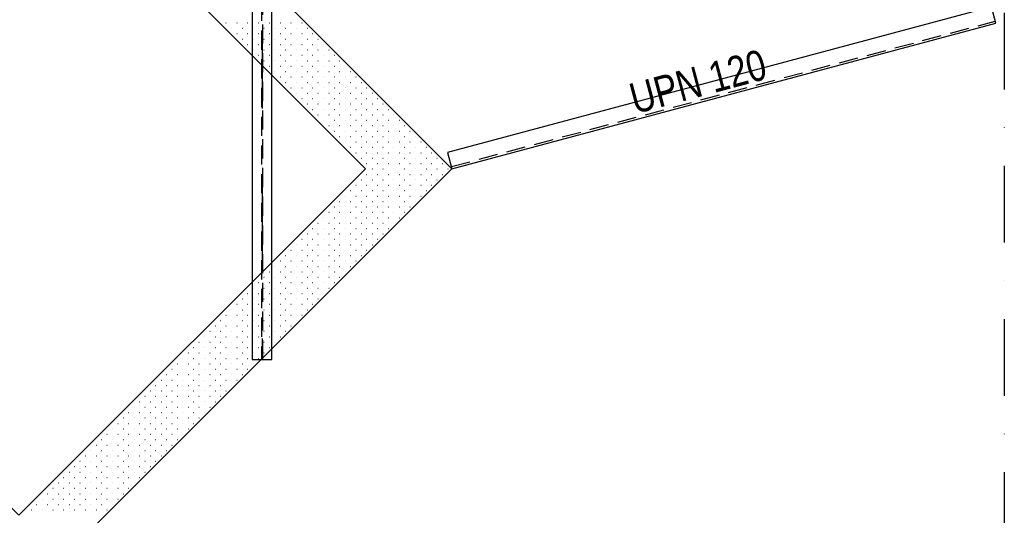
# Model space of a CAD drawing. Extents: x 293186 to 369035, y -341273 to -122059.
# Tile 48 of 64: x 337785 to 341001, y -199179 to -197561. Entities that reach past the tile are written whole.
import ezdxf

# ---------------------------------------------------------------- set-up
doc = ezdxf.new("R2010")
doc.units = 0
doc.header["$LTSCALE"] = 50
doc.linetypes.add('DASHDOT', pattern=[10, 5, -2.5, 0, -2.5])
doc.linetypes.add('HIDDEN', pattern=[1.875, 1.25, -0.625])
doc.layers.add('ECHELLE_1_50', color=7, linetype='CONTINUOUS')
doc.styles.add('ARIAL', font='txt')

# ---------------------------------------------------------------- blocks, each defined once
blk = doc.blocks.new('*X45')
at = {"layer": 'ECHELLE_1_50', "color": 212, "linetype": 'CONTINUOUS'}
for p, q in [((338458.6, -197571.2), (338459.5, -197571.2)), ((338476.3, -197588.8), (338477.1, -197588.8)), ((338493.9, -197571.2), (338494.8, -197571.2)), ((338511.6, -197588.8), (338512.5, -197588.8)), ((338529.3, -197571.2), (338530.2, -197571.2)), ((338547, -197588.8), (338547.8, -197588.8)), ((338564.6, -197571.2), (338565.5, -197571.2)), ((338582.3, -197588.8), (338583.2, -197588.8)), ((338600, -197571.2), (338600.9, -197571.2)), ((338617.7, -197588.8), (338618.5, -197588.8)), ((338635.3, -197571.2), (338636.2, -197571.2)), ((338653, -197588.8), (338653.9, -197588.8)), ((338670.7, -197571.2), (338671.6, -197571.2)), ((338688.4, -197588.8), (338689.2, -197588.8)), ((338706, -197571.2), (338706.9, -197571.2)), ((338723.7, -197588.8), (338724.6, -197588.8)), ((338493.9, -197606.5), (338494.8, -197606.5)), ((338529.3, -197606.5), (338530.2, -197606.5)), ((338564.6, -197606.5), (338565.5, -197606.5)), ((338600, -197606.5), (338600.9, -197606.5)), ((338635.3, -197606.5), (338636.2, -197606.5)), ((338670.7, -197606.5), (338671.6, -197606.5)), ((338706, -197606.5), (338706.9, -197606.5)), ((338741.4, -197606.5), (338742.3, -197606.5)), ((338511.6, -197624.2), (338512.5, -197624.2)), ((338529.3, -197641.9), (338530.2, -197641.9)), ((338547, -197624.2), (338547.8, -197624.2)), ((338564.6, -197641.9), (338565.5, -197641.9)), ((338582.3, -197624.2), (338583.2, -197624.2)), ((338600, -197641.9), (338600.9, -197641.9)), ((338617.7, -197624.2), (338618.5, -197624.2)), ((338635.3, -197641.9), (338636.2, -197641.9)), ((338653, -197624.2), (338653.9, -197624.2)), ((338670.7, -197641.9), (338671.6, -197641.9)), ((338688.4, -197624.2), (338689.2, -197624.2)), ((338706, -197641.9), (338706.9, -197641.9)), ((338723.7, -197624.2), (338724.6, -197624.2)), ((338741.4, -197641.9), (338742.3, -197641.9)), ((338759.1, -197624.2), (338759.9, -197624.2)), ((338776.7, -197641.9), (338777.6, -197641.9)), ((338547, -197659.5), (338547.8, -197659.5)), ((338564.6, -197677.2), (338565.5, -197677.2)), ((338582.3, -197659.5), (338583.2, -197659.5)), ((338600, -197677.2), (338600.9, -197677.2)), ((338617.7, -197659.5), (338618.5, -197659.5)), ((338635.3, -197677.2), (338636.2, -197677.2)), ((338653, -197659.5), (338653.9, -197659.5)), ((338670.7, -197677.2), (338671.6, -197677.2)), ((338688.4, -197659.5), (338689.2, -197659.5)), ((338706, -197677.2), (338706.9, -197677.2)), ((338723.7, -197659.5), (338724.6, -197659.5)), ((338741.4, -197677.2), (338742.3, -197677.2)), ((338759.1, -197659.5), (338759.9, -197659.5)), ((338776.7, -197677.2), (338777.6, -197677.2)), ((338794.4, -197659.5), (338795.3, -197659.5)), ((338812.1, -197677.2), (338813, -197677.2)), ((338582.3, -197694.9), (338583.2, -197694.9)), ((338600, -197712.6), (338600.9, -197712.6)), ((338617.7, -197694.9), (338618.5, -197694.9)), ((338635.3, -197712.6), (338636.2, -197712.6)), ((338653, -197694.9), (338653.9, -197694.9)), ((338670.7, -197712.6), (338671.6, -197712.6)), ((338688.4, -197694.9), (338689.2, -197694.9)), ((338706, -197712.6), (338706.9, -197712.6)), ((338723.7, -197694.9), (338724.6, -197694.9)), ((338741.4, -197712.6), (338742.3, -197712.6)), ((338759.1, -197694.9), (338759.9, -197694.9)), ((338776.7, -197712.6), (338777.6, -197712.6)), ((338794.4, -197694.9), (338795.3, -197694.9)), ((338812.1, -197712.6), (338813, -197712.6)), ((338829.8, -197694.9), (338830.6, -197694.9)), ((338847.4, -197712.6), (338848.3, -197712.6)), ((338617.7, -197730.2), (338618.5, -197730.2)), ((338635.3, -197747.9), (338636.2, -197747.9)), ((338653, -197730.2), (338653.9, -197730.2)), ((338670.7, -197747.9), (338671.6, -197747.9)), ((338688.4, -197730.2), (338689.2, -197730.2)), ((338706, -197747.9), (338706.9, -197747.9)), ((338723.7, -197730.2), (338724.6, -197730.2)), ((338741.4, -197747.9), (338742.3, -197747.9)), ((338759.1, -197730.2), (338759.9, -197730.2)), ((338776.7, -197747.9), (338777.6, -197747.9)), ((338794.4, -197730.2), (338795.3, -197730.2)), ((338812.1, -197747.9), (338813, -197747.9)), ((338829.8, -197730.2), (338830.6, -197730.2)), ((338847.4, -197747.9), (338848.3, -197747.9)), ((338865.1, -197730.2), (338866, -197730.2)), ((338882.8, -197747.9), (338883.7, -197747.9)), ((338653, -197765.6), (338653.9, -197765.6)), ((338688.4, -197765.6), (338689.2, -197765.6)), ((338723.7, -197765.6), (338724.6, -197765.6)), ((338759.1, -197765.6), (338759.9, -197765.6)), ((338794.4, -197765.6), (338795.3, -197765.6)), ((338829.8, -197765.6), (338830.6, -197765.6)), ((338865.1, -197765.6), (338866, -197765.6)), ((338900.5, -197765.6), (338901.3, -197765.6)), ((338670.7, -197783.3), (338671.6, -197783.3)), ((338688.4, -197800.9), (338689.2, -197800.9)), ((338706, -197783.3), (338706.9, -197783.3)), ((338723.7, -197800.9), (338724.6, -197800.9)), ((338741.4, -197783.3), (338742.3, -197783.3)), ((338759.1, -197800.9), (338759.9, -197800.9)), ((338776.7, -197783.3), (338777.6, -197783.3)), ((338794.4, -197800.9), (338795.3, -197800.9)), ((338812.1, -197783.3), (338813, -197783.3)), ((338829.8, -197800.9), (338830.6, -197800.9)), ((338847.4, -197783.3), (338848.3, -197783.3)), ((338865.1, -197800.9), (338866, -197800.9)), ((338882.8, -197783.3), (338883.7, -197783.3)), ((338900.5, -197800.9), (338901.3, -197800.9)), ((338918.1, -197783.3), (338919, -197783.3)), ((338935.8, -197800.9), (338936.7, -197800.9)), ((338706, -197818.6), (338706.9, -197818.6)), ((338723.7, -197836.3), (338724.6, -197836.3)), ((338741.4, -197818.6), (338742.3, -197818.6)), ((338759.1, -197836.3), (338759.9, -197836.3)), ((338776.7, -197818.6), (338777.6, -197818.6)), ((338794.4, -197836.3), (338795.3, -197836.3)), ((338812.1, -197818.6), (338813, -197818.6)), ((338829.8, -197836.3), (338830.6, -197836.3)), ((338847.4, -197818.6), (338848.3, -197818.6)), ((338865.1, -197836.3), (338866, -197836.3)), ((338882.8, -197818.6), (338883.7, -197818.6)), ((338900.5, -197836.3), (338901.3, -197836.3)), ((338918.1, -197818.6), (338919, -197818.6)), ((338935.8, -197836.3), (338936.7, -197836.3)), ((338953.5, -197818.6), (338954.4, -197818.6)), ((338971.2, -197836.3), (338972, -197836.3)), ((338741.4, -197854), (338742.3, -197854)), ((338759.1, -197871.6), (338759.9, -197871.6)), ((338776.7, -197854), (338777.6, -197854)), ((338794.4, -197871.6), (338795.3, -197871.6)), ((338812.1, -197854), (338813, -197854)), ((338829.8, -197871.6), (338830.6, -197871.6)), ((338847.4, -197854), (338848.3, -197854)), ((338865.1, -197871.6), (338866, -197871.6)), ((338882.8, -197854), (338883.7, -197854)), ((338900.5, -197871.6), (338901.3, -197871.6)), ((338918.1, -197854), (338919, -197854)), ((338935.8, -197871.6), (338936.7, -197871.6)), ((338953.5, -197854), (338954.4, -197854)), ((338971.2, -197871.6), (338972, -197871.6)), ((338988.8, -197854), (338989.7, -197854)), ((339006.5, -197871.6), (339007.4, -197871.6)), ((338776.7, -197889.3), (338777.6, -197889.3)), ((338794.4, -197907), (338795.3, -197907)), ((338812.1, -197889.3), (338813, -197889.3)), ((338829.8, -197907), (338830.6, -197907)), ((338847.4, -197889.3), (338848.3, -197889.3)), ((338865.1, -197907), (338866, -197907)), ((338882.8, -197889.3), (338883.7, -197889.3)), ((338900.5, -197907), (338901.3, -197907)), ((338918.1, -197889.3), (338919, -197889.3)), ((338935.8, -197907), (338936.7, -197907)), ((338953.5, -197889.3), (338954.4, -197889.3)), ((338971.2, -197907), (338972, -197907)), ((338988.8, -197889.3), (338989.7, -197889.3)), ((339006.5, -197907), (339007.4, -197907)), ((339024.2, -197889.3), (339025.1, -197889.3)), ((339041.9, -197907), (339042.7, -197907)), ((338812.1, -197924.7), (338813, -197924.7)), ((338829.8, -197942.3), (338830.6, -197942.3)), ((338847.4, -197924.7), (338848.3, -197924.7)), ((338865.1, -197942.3), (338866, -197942.3)), ((338882.8, -197924.7), (338883.7, -197924.7)), ((338900.5, -197942.3), (338901.3, -197942.3)), ((338918.1, -197924.7), (338919, -197924.7)), ((338935.8, -197942.3), (338936.7, -197942.3)), ((338953.5, -197924.7), (338954.4, -197924.7)), ((338971.2, -197942.3), (338972, -197942.3)), ((338988.8, -197924.7), (338989.7, -197924.7)), ((339006.5, -197942.3), (339007.4, -197942.3)), ((339024.2, -197924.7), (339025.1, -197924.7)), ((339041.9, -197942.3), (339042.7, -197942.3)), ((339059.5, -197924.7), (339060.4, -197924.7)), ((339077.2, -197942.3), (339078.1, -197942.3)), ((338847.4, -197960), (338848.3, -197960)), ((338882.8, -197960), (338883.7, -197960)), ((338918.1, -197960), (338919, -197960)), ((338953.5, -197960), (338954.4, -197960)), ((338988.8, -197960), (338989.7, -197960)), ((339024.2, -197960), (339025.1, -197960)), ((339059.5, -197960), (339060.4, -197960)), ((339094.9, -197960), (339095.8, -197960)), ((338865.1, -197977.7), (338866, -197977.7)), ((338882.8, -197995.4), (338883.7, -197995.4)), ((338900.5, -197977.7), (338901.3, -197977.7)), ((338918.1, -197995.4), (338919, -197995.4)), ((338935.8, -197977.7), (338936.7, -197977.7)), ((338953.5, -197995.4), (338954.4, -197995.4)), ((338971.2, -197977.7), (338972, -197977.7)), ((338988.8, -197995.4), (338989.7, -197995.4)), ((339006.5, -197977.7), (339007.4, -197977.7)), ((339024.2, -197995.4), (339025.1, -197995.4)), ((339041.9, -197977.7), (339042.7, -197977.7)), ((339059.5, -197995.4), (339060.4, -197995.4)), ((339077.2, -197977.7), (339078.1, -197977.7)), ((339094.9, -197995.4), (339095.8, -197995.4)), ((339112.6, -197977.7), (339113.4, -197977.7)), ((339130.2, -197995.4), (339131.1, -197995.4)), ((338900.5, -198013), (338901.3, -198013)), ((338918.1, -198030.7), (338919, -198030.7)), ((338935.8, -198013), (338936.7, -198013)), ((338953.5, -198030.7), (338954.4, -198030.7)), ((338971.2, -198013), (338972, -198013)), ((338988.8, -198030.7), (338989.7, -198030.7)), ((339006.5, -198013), (339007.4, -198013)), ((339024.2, -198030.7), (339025.1, -198030.7)), ((339041.9, -198013), (339042.7, -198013)), ((339059.5, -198030.7), (339060.4, -198030.7)), ((339077.2, -198013), (339078.1, -198013)), ((339094.9, -198030.7), (339095.8, -198030.7)), ((339112.6, -198013), (339113.4, -198013)), ((339130.2, -198030.7), (339131.1, -198030.7)), ((339147.9, -198013), (339148.8, -198013)), ((339165.6, -198030.7), (339166.5, -198030.7)), ((338918.1, -198066.1), (338919, -198066.1)), ((338935.8, -198048.4), (338936.7, -198048.4)), ((338953.5, -198066.1), (338954.4, -198066.1)), ((338971.2, -198048.4), (338972, -198048.4)), ((338988.8, -198066.1), (338989.7, -198066.1)), ((339006.5, -198048.4), (339007.4, -198048.4)), ((339024.2, -198066.1), (339025.1, -198066.1)), ((339041.9, -198048.4), (339042.7, -198048.4)), ((339059.5, -198066.1), (339060.4, -198066.1)), ((339077.2, -198048.4), (339078.1, -198048.4)), ((339094.9, -198066.1), (339095.8, -198066.1)), ((339112.6, -198048.4), (339113.4, -198048.4)), ((339130.2, -198066.1), (339131.1, -198066.1)), ((339147.9, -198048.4), (339148.8, -198048.4)), ((339165.6, -198066.1), (339166.5, -198066.1)), ((339183.3, -198048.4), (339184.1, -198048.4)), ((338882.8, -198101.4), (338883.7, -198101.4)), ((338900.5, -198083.7), (338901.3, -198083.7)), ((338918.1, -198101.4), (338919, -198101.4)), ((338935.8, -198083.7), (338936.7, -198083.7)), ((338953.5, -198101.4), (338954.4, -198101.4)), ((338971.2, -198083.7), (338972, -198083.7)), ((338988.8, -198101.4), (338989.7, -198101.4)), ((339006.5, -198083.7), (339007.4, -198083.7)), ((339024.2, -198101.4), (339025.1, -198101.4)), ((339041.9, -198083.7), (339042.7, -198083.7)), ((339059.5, -198101.4), (339060.4, -198101.4)), ((339077.2, -198083.7), (339078.1, -198083.7)), ((339094.9, -198101.4), (339095.8, -198101.4)), ((339112.6, -198083.7), (339113.4, -198083.7)), ((339130.2, -198101.4), (339131.1, -198101.4)), ((339147.9, -198083.7), (339148.8, -198083.7)), ((338865.1, -198119.1), (338866, -198119.1)), ((338900.5, -198119.1), (338901.3, -198119.1)), ((338935.8, -198119.1), (338936.7, -198119.1)), ((338971.2, -198119.1), (338972, -198119.1)), ((339006.5, -198119.1), (339007.4, -198119.1)), ((339041.9, -198119.1), (339042.7, -198119.1)), ((339077.2, -198119.1), (339078.1, -198119.1)), ((339112.6, -198119.1), (339113.4, -198119.1)), ((338829.8, -198154.4), (338830.6, -198154.4)), ((338847.4, -198136.8), (338848.3, -198136.8)), ((338865.1, -198154.4), (338866, -198154.4)), ((338882.8, -198136.8), (338883.7, -198136.8)), ((338900.5, -198154.4), (338901.3, -198154.4)), ((338918.1, -198136.8), (338919, -198136.8)), ((338935.8, -198154.4), (338936.7, -198154.4)), ((338953.5, -198136.8), (338954.4, -198136.8)), ((338971.2, -198154.4), (338972, -198154.4)), ((338988.8, -198136.8), (338989.7, -198136.8)), ((339006.5, -198154.4), (339007.4, -198154.4)), ((339024.2, -198136.8), (339025.1, -198136.8)), ((339041.9, -198154.4), (339042.7, -198154.4)), ((339059.5, -198136.8), (339060.4, -198136.8)), ((339077.2, -198154.4), (339078.1, -198154.4)), ((339094.9, -198136.8), (339095.8, -198136.8)), ((338794.4, -198189.8), (338795.3, -198189.8)), ((338812.1, -198172.1), (338813, -198172.1)), ((338829.8, -198189.8), (338830.6, -198189.8)), ((338847.4, -198172.1), (338848.3, -198172.1)), ((338865.1, -198189.8), (338866, -198189.8)), ((338882.8, -198172.1), (338883.7, -198172.1)), ((338900.5, -198189.8), (338901.3, -198189.8)), ((338918.1, -198172.1), (338919, -198172.1)), ((338935.8, -198189.8), (338936.7, -198189.8)), ((338953.5, -198172.1), (338954.4, -198172.1)), ((338971.2, -198189.8), (338972, -198189.8)), ((338988.8, -198172.1), (338989.7, -198172.1)), ((339006.5, -198189.8), (339007.4, -198189.8)), ((339024.2, -198172.1), (339025.1, -198172.1)), ((339041.9, -198189.8), (339042.7, -198189.8)), ((339059.5, -198172.1), (339060.4, -198172.1)), ((338759.1, -198225.1), (338759.9, -198225.1)), ((338776.7, -198207.5), (338777.6, -198207.5)), ((338794.4, -198225.1), (338795.3, -198225.1)), ((338812.1, -198207.5), (338813, -198207.5)), ((338829.8, -198225.1), (338830.6, -198225.1)), ((338847.4, -198207.5), (338848.3, -198207.5)), ((338865.1, -198225.1), (338866, -198225.1)), ((338882.8, -198207.5), (338883.7, -198207.5)), ((338900.5, -198225.1), (338901.3, -198225.1)), ((338918.1, -198207.5), (338919, -198207.5)), ((338935.8, -198225.1), (338936.7, -198225.1)), ((338953.5, -198207.5), (338954.4, -198207.5)), ((338971.2, -198225.1), (338972, -198225.1)), ((338988.8, -198207.5), (338989.7, -198207.5)), ((339006.5, -198225.1), (339007.4, -198225.1)), ((339024.2, -198207.5), (339025.1, -198207.5)), ((338723.7, -198260.5), (338724.6, -198260.5)), ((338741.4, -198242.8), (338742.3, -198242.8)), ((338759.1, -198260.5), (338759.9, -198260.5)), ((338776.7, -198242.8), (338777.6, -198242.8)), ((338794.4, -198260.5), (338795.3, -198260.5)), ((338812.1, -198242.8), (338813, -198242.8)), ((338829.8, -198260.5), (338830.6, -198260.5)), ((338847.4, -198242.8), (338848.3, -198242.8)), ((338865.1, -198260.5), (338866, -198260.5)), ((338882.8, -198242.8), (338883.7, -198242.8)), ((338900.5, -198260.5), (338901.3, -198260.5)), ((338918.1, -198242.8), (338919, -198242.8)), ((338935.8, -198260.5), (338936.7, -198260.5)), ((338953.5, -198242.8), (338954.4, -198242.8)), ((338971.2, -198260.5), (338972, -198260.5)), ((338988.8, -198242.8), (338989.7, -198242.8)), ((338688.4, -198295.8), (338689.2, -198295.8)), ((338706, -198278.2), (338706.9, -198278.2)), ((338723.7, -198295.8), (338724.6, -198295.8)), ((338741.4, -198278.2), (338742.3, -198278.2)), ((338759.1, -198295.8), (338759.9, -198295.8)), ((338776.7, -198278.2), (338777.6, -198278.2)), ((338794.4, -198295.8), (338795.3, -198295.8)), ((338812.1, -198278.2), (338813, -198278.2)), ((338829.8, -198295.8), (338830.6, -198295.8)), ((338847.4, -198278.2), (338848.3, -198278.2)), ((338865.1, -198295.8), (338866, -198295.8)), ((338882.8, -198278.2), (338883.7, -198278.2)), ((338900.5, -198295.8), (338901.3, -198295.8)), ((338918.1, -198278.2), (338919, -198278.2)), ((338935.8, -198295.8), (338936.7, -198295.8)), ((338953.5, -198278.2), (338954.4, -198278.2)), ((338670.7, -198313.5), (338671.6, -198313.5)), ((338706, -198313.5), (338706.9, -198313.5)), ((338741.4, -198313.5), (338742.3, -198313.5)), ((338776.7, -198313.5), (338777.6, -198313.5)), ((338812.1, -198313.5), (338813, -198313.5)), ((338847.4, -198313.5), (338848.3, -198313.5)), ((338882.8, -198313.5), (338883.7, -198313.5)), ((338918.1, -198313.5), (338919, -198313.5)), ((338635.3, -198348.9), (338636.2, -198348.9)), ((338653, -198331.2), (338653.9, -198331.2)), ((338670.7, -198348.9), (338671.6, -198348.9)), ((338688.4, -198331.2), (338689.2, -198331.2)), ((338706, -198348.9), (338706.9, -198348.9)), ((338723.7, -198331.2), (338724.6, -198331.2)), ((338741.4, -198348.9), (338742.3, -198348.9)), ((338759.1, -198331.2), (338759.9, -198331.2)), ((338776.7, -198348.9), (338777.6, -198348.9)), ((338794.4, -198331.2), (338795.3, -198331.2)), ((338812.1, -198348.9), (338813, -198348.9)), ((338829.8, -198331.2), (338830.6, -198331.2)), ((338847.4, -198348.9), (338848.3, -198348.9)), ((338865.1, -198331.2), (338866, -198331.2)), ((338882.8, -198348.9), (338883.7, -198348.9)), ((338900.5, -198331.2), (338901.3, -198331.2)), ((338600, -198384.2), (338600.9, -198384.2)), ((338617.7, -198366.5), (338618.5, -198366.5)), ((338635.3, -198384.2), (338636.2, -198384.2)), ((338653, -198366.5), (338653.9, -198366.5)), ((338670.7, -198384.2), (338671.6, -198384.2)), ((338688.4, -198366.5), (338689.2, -198366.5)), ((338706, -198384.2), (338706.9, -198384.2)), ((338723.7, -198366.5), (338724.6, -198366.5)), ((338741.4, -198384.2), (338742.3, -198384.2)), ((338759.1, -198366.5), (338759.9, -198366.5)), ((338776.7, -198384.2), (338777.6, -198384.2)), ((338794.4, -198366.5), (338795.3, -198366.5)), ((338812.1, -198384.2), (338813, -198384.2)), ((338829.8, -198366.5), (338830.6, -198366.5)), ((338847.4, -198384.2), (338848.3, -198384.2)), ((338865.1, -198366.5), (338866, -198366.5)), ((338564.6, -198419.6), (338565.5, -198419.6)), ((338582.3, -198401.9), (338583.2, -198401.9)), ((338600, -198419.6), (338600.9, -198419.6)), ((338617.7, -198401.9), (338618.5, -198401.9)), ((338635.3, -198419.6), (338636.2, -198419.6)), ((338653, -198401.9), (338653.9, -198401.9)), ((338670.7, -198419.6), (338671.6, -198419.6)), ((338688.4, -198401.9), (338689.2, -198401.9)), ((338706, -198419.6), (338706.9, -198419.6)), ((338723.7, -198401.9), (338724.6, -198401.9)), ((338741.4, -198419.6), (338742.3, -198419.6)), ((338759.1, -198401.9), (338759.9, -198401.9)), ((338776.7, -198419.6), (338777.6, -198419.6)), ((338794.4, -198401.9), (338795.3, -198401.9)), ((338812.1, -198419.6), (338813, -198419.6)), ((338829.8, -198401.9), (338830.6, -198401.9)), ((338529.3, -198454.9), (338530.2, -198454.9)), ((338547, -198437.2), (338547.8, -198437.2)), ((338564.6, -198454.9), (338565.5, -198454.9)), ((338582.3, -198437.2), (338583.2, -198437.2)), ((338600, -198454.9), (338600.9, -198454.9)), ((338617.7, -198437.2), (338618.5, -198437.2)), ((338635.3, -198454.9), (338636.2, -198454.9)), ((338653, -198437.2), (338653.9, -198437.2)), ((338670.7, -198454.9), (338671.6, -198454.9)), ((338688.4, -198437.2), (338689.2, -198437.2)), ((338706, -198454.9), (338706.9, -198454.9)), ((338723.7, -198437.2), (338724.6, -198437.2)), ((338741.4, -198454.9), (338742.3, -198454.9)), ((338759.1, -198437.2), (338759.9, -198437.2)), ((338776.7, -198454.9), (338777.6, -198454.9)), ((338794.4, -198437.2), (338795.3, -198437.2)), ((338511.6, -198472.6), (338512.5, -198472.6)), ((338547, -198472.6), (338547.8, -198472.6)), ((338582.3, -198472.6), (338583.2, -198472.6)), ((338617.7, -198472.6), (338618.5, -198472.6)), ((338653, -198472.6), (338653.9, -198472.6)), ((338688.4, -198472.6), (338689.2, -198472.6)), ((338723.7, -198472.6), (338724.6, -198472.6)), ((338759.1, -198472.6), (338759.9, -198472.6)), ((338476.3, -198507.9), (338477.1, -198507.9)), ((338493.9, -198490.3), (338494.8, -198490.3)), ((338511.6, -198507.9), (338512.5, -198507.9)), ((338529.3, -198490.3), (338530.2, -198490.3)), ((338547, -198507.9), (338547.8, -198507.9)), ((338564.6, -198490.3), (338565.5, -198490.3)), ((338582.3, -198507.9), (338583.2, -198507.9)), ((338600, -198490.3), (338600.9, -198490.3)), ((338617.7, -198507.9), (338618.5, -198507.9)), ((338635.3, -198490.3), (338636.2, -198490.3)), ((338653, -198507.9), (338653.9, -198507.9)), ((338670.7, -198490.3), (338671.6, -198490.3)), ((338688.4, -198507.9), (338689.2, -198507.9)), ((338706, -198490.3), (338706.9, -198490.3)), ((338723.7, -198507.9), (338724.6, -198507.9)), ((338741.4, -198490.3), (338742.3, -198490.3)), ((338440.9, -198543.3), (338441.8, -198543.3)), ((338458.6, -198525.6), (338459.5, -198525.6)), ((338476.3, -198543.3), (338477.1, -198543.3)), ((338493.9, -198525.6), (338494.8, -198525.6)), ((338511.6, -198543.3), (338512.5, -198543.3)), ((338529.3, -198525.6), (338530.2, -198525.6)), ((338547, -198543.3), (338547.8, -198543.3)), ((338564.6, -198525.6), (338565.5, -198525.6)), ((338582.3, -198543.3), (338583.2, -198543.3)), ((338600, -198525.6), (338600.9, -198525.6)), ((338617.7, -198543.3), (338618.5, -198543.3)), ((338635.3, -198525.6), (338636.2, -198525.6)), ((338653, -198543.3), (338653.9, -198543.3)), ((338670.7, -198525.6), (338671.6, -198525.6)), ((338688.4, -198543.3), (338689.2, -198543.3)), ((338706, -198525.6), (338706.9, -198525.6)), ((338405.6, -198578.6), (338406.4, -198578.6)), ((338423.2, -198561), (338424.1, -198561)), ((338440.9, -198578.6), (338441.8, -198578.6)), ((338458.6, -198561), (338459.5, -198561)), ((338476.3, -198578.6), (338477.1, -198578.6)), ((338493.9, -198561), (338494.8, -198561)), ((338511.6, -198578.6), (338512.5, -198578.6)), ((338529.3, -198561), (338530.2, -198561)), ((338547, -198578.6), (338547.8, -198578.6)), ((338564.6, -198561), (338565.5, -198561)), ((338582.3, -198578.6), (338583.2, -198578.6)), ((338600, -198561), (338600.9, -198561)), ((338617.7, -198578.6), (338618.5, -198578.6)), ((338635.3, -198561), (338636.2, -198561)), ((338653, -198578.6), (338653.9, -198578.6)), ((338670.7, -198561), (338671.6, -198561)), ((338370.2, -198614), (338371.1, -198614)), ((338387.9, -198596.3), (338388.8, -198596.3)), ((338405.6, -198614), (338406.4, -198614)), ((338423.2, -198596.3), (338424.1, -198596.3)), ((338440.9, -198614), (338441.8, -198614)), ((338458.6, -198596.3), (338459.5, -198596.3)), ((338476.3, -198614), (338477.1, -198614)), ((338493.9, -198596.3), (338494.8, -198596.3)), ((338511.6, -198614), (338512.5, -198614)), ((338529.3, -198596.3), (338530.2, -198596.3)), ((338547, -198614), (338547.8, -198614)), ((338564.6, -198596.3), (338565.5, -198596.3)), ((338582.3, -198614), (338583.2, -198614)), ((338600, -198596.3), (338600.9, -198596.3)), ((338617.7, -198614), (338618.5, -198614)), ((338635.3, -198596.3), (338636.2, -198596.3)), ((338334.9, -198649.3), (338335.7, -198649.3)), ((338352.5, -198631.7), (338353.4, -198631.7)), ((338370.2, -198649.3), (338371.1, -198649.3)), ((338387.9, -198631.7), (338388.8, -198631.7)), ((338405.6, -198649.3), (338406.4, -198649.3)), ((338423.2, -198631.7), (338424.1, -198631.7)), ((338440.9, -198649.3), (338441.8, -198649.3)), ((338458.6, -198631.7), (338459.5, -198631.7)), ((338476.3, -198649.3), (338477.1, -198649.3)), ((338493.9, -198631.7), (338494.8, -198631.7)), ((338511.6, -198649.3), (338512.5, -198649.3)), ((338529.3, -198631.7), (338530.2, -198631.7)), ((338547, -198649.3), (338547.8, -198649.3)), ((338564.6, -198631.7), (338565.5, -198631.7)), ((338582.3, -198649.3), (338583.2, -198649.3)), ((338600, -198631.7), (338600.9, -198631.7)), ((338317.2, -198667), (338318.1, -198667)), ((338352.5, -198667), (338353.4, -198667)), ((338387.9, -198667), (338388.8, -198667)), ((338423.2, -198667), (338424.1, -198667)), ((338458.6, -198667), (338459.5, -198667)), ((338493.9, -198667), (338494.8, -198667)), ((338529.3, -198667), (338530.2, -198667)), ((338564.6, -198667), (338565.5, -198667)), ((338281.8, -198702.4), (338282.7, -198702.4)), ((338299.5, -198684.7), (338300.4, -198684.7)), ((338317.2, -198702.4), (338318.1, -198702.4)), ((338334.9, -198684.7), (338335.7, -198684.7)), ((338352.5, -198702.4), (338353.4, -198702.4)), ((338370.2, -198684.7), (338371.1, -198684.7)), ((338387.9, -198702.4), (338388.8, -198702.4)), ((338405.6, -198684.7), (338406.4, -198684.7)), ((338423.2, -198702.4), (338424.1, -198702.4)), ((338440.9, -198684.7), (338441.8, -198684.7)), ((338458.6, -198702.4), (338459.5, -198702.4)), ((338476.3, -198684.7), (338477.1, -198684.7)), ((338493.9, -198702.4), (338494.8, -198702.4)), ((338511.6, -198684.7), (338512.5, -198684.7)), ((338529.3, -198702.4), (338530.2, -198702.4)), ((338547, -198684.7), (338547.8, -198684.7)), ((338246.5, -198737.7), (338247.4, -198737.7)), ((338264.2, -198720), (338265, -198720)), ((338281.8, -198737.7), (338282.7, -198737.7)), ((338299.5, -198720), (338300.4, -198720)), ((338317.2, -198737.7), (338318.1, -198737.7)), ((338334.9, -198720), (338335.7, -198720)), ((338352.5, -198737.7), (338353.4, -198737.7)), ((338370.2, -198720), (338371.1, -198720)), ((338387.9, -198737.7), (338388.8, -198737.7)), ((338405.6, -198720), (338406.4, -198720)), ((338423.2, -198737.7), (338424.1, -198737.7)), ((338440.9, -198720), (338441.8, -198720)), ((338458.6, -198737.7), (338459.5, -198737.7)), ((338476.3, -198720), (338477.1, -198720)), ((338493.9, -198737.7), (338494.8, -198737.7)), ((338511.6, -198720), (338512.5, -198720)), ((338211.1, -198773.1), (338212, -198773.1)), ((338228.8, -198755.4), (338229.7, -198755.4)), ((338246.5, -198773.1), (338247.4, -198773.1)), ((338264.2, -198755.4), (338265, -198755.4)), ((338281.8, -198773.1), (338282.7, -198773.1)), ((338299.5, -198755.4), (338300.4, -198755.4)), ((338317.2, -198773.1), (338318.1, -198773.1)), ((338334.9, -198755.4), (338335.7, -198755.4)), ((338352.5, -198773.1), (338353.4, -198773.1)), ((338370.2, -198755.4), (338371.1, -198755.4)), ((338387.9, -198773.1), (338388.8, -198773.1)), ((338405.6, -198755.4), (338406.4, -198755.4)), ((338423.2, -198773.1), (338424.1, -198773.1)), ((338440.9, -198755.4), (338441.8, -198755.4)), ((338458.6, -198773.1), (338459.5, -198773.1)), ((338476.3, -198755.4), (338477.1, -198755.4)), ((338175.8, -198808.4), (338176.7, -198808.4)), ((338193.5, -198790.7), (338194.3, -198790.7)), ((338211.1, -198808.4), (338212, -198808.4)), ((338228.8, -198790.7), (338229.7, -198790.7)), ((338246.5, -198808.4), (338247.4, -198808.4)), ((338264.2, -198790.7), (338265, -198790.7)), ((338281.8, -198808.4), (338282.7, -198808.4)), ((338299.5, -198790.7), (338300.4, -198790.7)), ((338317.2, -198808.4), (338318.1, -198808.4)), ((338334.9, -198790.7), (338335.7, -198790.7)), ((338352.5, -198808.4), (338353.4, -198808.4)), ((338370.2, -198790.7), (338371.1, -198790.7)), ((338387.9, -198808.4), (338388.8, -198808.4)), ((338405.6, -198790.7), (338406.4, -198790.7)), ((338423.2, -198808.4), (338424.1, -198808.4)), ((338440.9, -198790.7), (338441.8, -198790.7)), ((338158.1, -198826.1), (338159, -198826.1)), ((338193.5, -198826.1), (338194.3, -198826.1)), ((338228.8, -198826.1), (338229.7, -198826.1)), ((338264.2, -198826.1), (338265, -198826.1)), ((338299.5, -198826.1), (338300.4, -198826.1)), ((338334.9, -198826.1), (338335.7, -198826.1)), ((338370.2, -198826.1), (338371.1, -198826.1)), ((338405.6, -198826.1), (338406.4, -198826.1)), ((338122.8, -198861.4), (338123.6, -198861.4)), ((338140.4, -198843.8), (338141.3, -198843.8)), ((338158.1, -198861.4), (338159, -198861.4)), ((338175.8, -198843.8), (338176.7, -198843.8)), ((338193.5, -198861.4), (338194.3, -198861.4)), ((338211.1, -198843.8), (338212, -198843.8)), ((338228.8, -198861.4), (338229.7, -198861.4)), ((338246.5, -198843.8), (338247.4, -198843.8)), ((338264.2, -198861.4), (338265, -198861.4)), ((338281.8, -198843.8), (338282.7, -198843.8)), ((338299.5, -198861.4), (338300.4, -198861.4)), ((338317.2, -198843.8), (338318.1, -198843.8)), ((338334.9, -198861.4), (338335.7, -198861.4)), ((338352.5, -198843.8), (338353.4, -198843.8)), ((338370.2, -198861.4), (338371.1, -198861.4)), ((338387.9, -198843.8), (338388.8, -198843.8)), ((338087.4, -198896.8), (338088.3, -198896.8)), ((338105.1, -198879.1), (338106, -198879.1)), ((338122.8, -198896.8), (338123.6, -198896.8)), ((338140.4, -198879.1), (338141.3, -198879.1)), ((338158.1, -198896.8), (338159, -198896.8)), ((338175.8, -198879.1), (338176.7, -198879.1)), ((338193.5, -198896.8), (338194.3, -198896.8)), ((338211.1, -198879.1), (338212, -198879.1)), ((338228.8, -198896.8), (338229.7, -198896.8)), ((338246.5, -198879.1), (338247.4, -198879.1)), ((338264.2, -198896.8), (338265, -198896.8)), ((338281.8, -198879.1), (338282.7, -198879.1)), ((338299.5, -198896.8), (338300.4, -198896.8)), ((338317.2, -198879.1), (338318.1, -198879.1)), ((338334.9, -198896.8), (338335.7, -198896.8)), ((338352.5, -198879.1), (338353.4, -198879.1)), ((338052.1, -198932.1), (338052.9, -198932.1)), ((338069.7, -198914.5), (338070.6, -198914.5)), ((338087.4, -198932.1), (338088.3, -198932.1)), ((338105.1, -198914.5), (338106, -198914.5)), ((338122.8, -198932.1), (338123.6, -198932.1)), ((338140.4, -198914.5), (338141.3, -198914.5)), ((338158.1, -198932.1), (338159, -198932.1)), ((338175.8, -198914.5), (338176.7, -198914.5)), ((338193.5, -198932.1), (338194.3, -198932.1)), ((338211.1, -198914.5), (338212, -198914.5)), ((338228.8, -198932.1), (338229.7, -198932.1)), ((338246.5, -198914.5), (338247.4, -198914.5)), ((338264.2, -198932.1), (338265, -198932.1)), ((338281.8, -198914.5), (338282.7, -198914.5)), ((338299.5, -198932.1), (338300.4, -198932.1)), ((338317.2, -198914.5), (338318.1, -198914.5)), ((338016.7, -198967.5), (338017.6, -198967.5)), ((338034.4, -198949.8), (338035.3, -198949.8)), ((338052.1, -198967.5), (338052.9, -198967.5)), ((338069.7, -198949.8), (338070.6, -198949.8)), ((338087.4, -198967.5), (338088.3, -198967.5)), ((338105.1, -198949.8), (338106, -198949.8)), ((338122.8, -198967.5), (338123.6, -198967.5)), ((338140.4, -198949.8), (338141.3, -198949.8)), ((338158.1, -198967.5), (338159, -198967.5)), ((338175.8, -198949.8), (338176.7, -198949.8)), ((338193.5, -198967.5), (338194.3, -198967.5)), ((338211.1, -198949.8), (338212, -198949.8)), ((338228.8, -198967.5), (338229.7, -198967.5)), ((338246.5, -198949.8), (338247.4, -198949.8)), ((338264.2, -198967.5), (338265, -198967.5)), ((338281.8, -198949.8), (338282.7, -198949.8)), ((337981.4, -199002.8), (337982.2, -199002.8)), ((337999, -198985.2), (337999.9, -198985.2)), ((338016.7, -199002.8), (338017.6, -199002.8)), ((338034.4, -198985.2), (338035.3, -198985.2)), ((338052.1, -199002.8), (338052.9, -199002.8)), ((338069.7, -198985.2), (338070.6, -198985.2)), ((338087.4, -199002.8), (338088.3, -199002.8)), ((338105.1, -198985.2), (338106, -198985.2)), ((338122.8, -199002.8), (338123.6, -199002.8)), ((338140.4, -198985.2), (338141.3, -198985.2)), ((338158.1, -199002.8), (338159, -199002.8)), ((338175.8, -198985.2), (338176.7, -198985.2)), ((338193.5, -199002.8), (338194.3, -199002.8)), ((338211.1, -198985.2), (338212, -198985.2)), ((338228.8, -199002.8), (338229.7, -199002.8)), ((338246.5, -198985.2), (338247.4, -198985.2)), ((337963.7, -199020.5), (337964.6, -199020.5)), ((337999, -199020.5), (337999.9, -199020.5)), ((338034.4, -199020.5), (338035.3, -199020.5)), ((338069.7, -199020.5), (338070.6, -199020.5)), ((338105.1, -199020.5), (338106, -199020.5)), ((338140.4, -199020.5), (338141.3, -199020.5)), ((338175.8, -199020.5), (338176.7, -199020.5)), ((338211.1, -199020.5), (338212, -199020.5)), ((337928.3, -199055.9), (337929.2, -199055.9)), ((337946, -199038.2), (337946.9, -199038.2)), ((337963.7, -199055.9), (337964.6, -199055.9)), ((337981.4, -199038.2), (337982.2, -199038.2)), ((337999, -199055.9), (337999.9, -199055.9)), ((338016.7, -199038.2), (338017.6, -199038.2)), ((338034.4, -199055.9), (338035.3, -199055.9)), ((338052.1, -199038.2), (338052.9, -199038.2)), ((338069.7, -199055.9), (338070.6, -199055.9)), ((338087.4, -199038.2), (338088.3, -199038.2)), ((338105.1, -199055.9), (338106, -199055.9)), ((338122.8, -199038.2), (338123.6, -199038.2)), ((338140.4, -199055.9), (338141.3, -199055.9)), ((338158.1, -199038.2), (338159, -199038.2)), ((338175.8, -199055.9), (338176.7, -199055.9)), ((338193.5, -199038.2), (338194.3, -199038.2)), ((337893, -199091.2), (337893.9, -199091.2)), ((337910.7, -199073.5), (337911.5, -199073.5)), ((337928.3, -199091.2), (337929.2, -199091.2)), ((337946, -199073.5), (337946.9, -199073.5)), ((337963.7, -199091.2), (337964.6, -199091.2)), ((337981.4, -199073.5), (337982.2, -199073.5)), ((337999, -199091.2), (337999.9, -199091.2)), ((338016.7, -199073.5), (338017.6, -199073.5)), ((338034.4, -199091.2), (338035.3, -199091.2)), ((338052.1, -199073.5), (338052.9, -199073.5)), ((338069.7, -199091.2), (338070.6, -199091.2)), ((338087.4, -199073.5), (338088.3, -199073.5)), ((338105.1, -199091.2), (338106, -199091.2)), ((338122.8, -199073.5), (338123.6, -199073.5)), ((338140.4, -199091.2), (338141.3, -199091.2)), ((338158.1, -199073.5), (338159, -199073.5)), ((337857.6, -199126.6), (337858.5, -199126.6)), ((337875.3, -199108.9), (337876.2, -199108.9)), ((337893, -199126.6), (337893.9, -199126.6)), ((337910.7, -199108.9), (337911.5, -199108.9)), ((337928.3, -199126.6), (337929.2, -199126.6)), ((337946, -199108.9), (337946.9, -199108.9)), ((337963.7, -199126.6), (337964.6, -199126.6)), ((337981.4, -199108.9), (337982.2, -199108.9)), ((337999, -199126.6), (337999.9, -199126.6)), ((338016.7, -199108.9), (338017.6, -199108.9)), ((338034.4, -199126.6), (338035.3, -199126.6)), ((338052.1, -199108.9), (338052.9, -199108.9)), ((338069.7, -199126.6), (338070.6, -199126.6)), ((338087.4, -199108.9), (338088.3, -199108.9)), ((338105.1, -199126.6), (338106, -199126.6)), ((338122.8, -199108.9), (338123.6, -199108.9)), ((337822.3, -199161.9), (337823.2, -199161.9)), ((337840, -199144.2), (337840.8, -199144.2)), ((337857.6, -199161.9), (337858.5, -199161.9)), ((337875.3, -199144.2), (337876.2, -199144.2)), ((337893, -199161.9), (337893.9, -199161.9)), ((337910.7, -199144.2), (337911.5, -199144.2)), ((337928.3, -199161.9), (337929.2, -199161.9)), ((337946, -199144.2), (337946.9, -199144.2)), ((337963.7, -199161.9), (337964.6, -199161.9)), ((337981.4, -199144.2), (337982.2, -199144.2)), ((337999, -199161.9), (337999.9, -199161.9)), ((338016.7, -199144.2), (338017.6, -199144.2)), ((338034.4, -199161.9), (338035.3, -199161.9)), ((338052.1, -199144.2), (338052.9, -199144.2)), ((338069.7, -199161.9), (338070.6, -199161.9)), ((338087.4, -199144.2), (338088.3, -199144.2))]:
    blk.add_line(p, q, dxfattribs=at)

msp = doc.modelspace()

# ---------------------------------------------------------------- linework, layer by layer
at = {"layer": 'ECHELLE_1_50', "color": 3, "linetype": 'DASHDOT'}
msp.add_line((341001.2, -173033.7), (341001.2, -203156.8), dxfattribs=at)
at = {"layer": 'ECHELLE_1_50', "color": 4, "linetype": 'HIDDEN'}
for p, q in [((338574.2, -173596.5), (338574.2, -198670.1)), ((338578.6, -198670.1), (338578.6, -173596.5))]:
    msp.add_line(p, q, dxfattribs=at)
at = {"layer": 'ECHELLE_1_50', "color": 4, "linetype": 'DASHDOT'}
msp.add_line((338576.4, -173596.5), (338576.4, -198670.1), dxfattribs=at)
at = {"layer": 'ECHELLE_1_50', "color": 5, "linetype": 'HIDDEN'}
msp.add_line((339194.8, -198040.9), (340971.7, -197565.7), dxfattribs=at)
at = {"layer": 'ECHELLE_1_50', "color": 4, "linetype": 'CONTINUOUS'}
msp.add_lwpolyline([(338544.4, -173596.5), (338544.4, -198670.1), (338608.4, -198670.1), (338608.4, -173596.5), (338544.4, -173596.5)], dxfattribs=at)
at = {"layer": 'ECHELLE_1_50', "color": 7, "linetype": 'CONTINUOUS', "elevation": 2540}
for points in [[(337782.4, -199461.9), (339196.6, -198047.7), (337676.3, -196527.4), (336262.1, -197941.6)], [(336545, -197941.6), (337676.3, -196810.3), (338913.8, -198047.7), (337782.4, -199179.1), (336545, -197941.6)]]:
    msp.add_lwpolyline(points, dxfattribs=at)
at = {"layer": 'ECHELLE_1_50', "color": 5, "linetype": 'CONTINUOUS'}
msp.add_lwpolyline([(339196.6, -198047.7), (340973.5, -197572.5), (340959.3, -197519.4), (339182.4, -197994.6), (339196.6, -198047.7)], dxfattribs=at)

# ---------------------------------------------------------------- block references
at = {"layer": 'ECHELLE_1_50', "color": 0}
msp.add_blockref('*X45', (0, 0), dxfattribs=at)

# ---------------------------------------------------------------- texts
at = {"layer": 'ECHELLE_1_50', "color": 7, "style": 'ARIAL', "width": 0.8}
msp.add_text('UPN 120', height=100, rotation=14.9727, dxfattribs=at).set_placement((339794.4, -197869.6))

doc.saveas('drawing.dxf')
